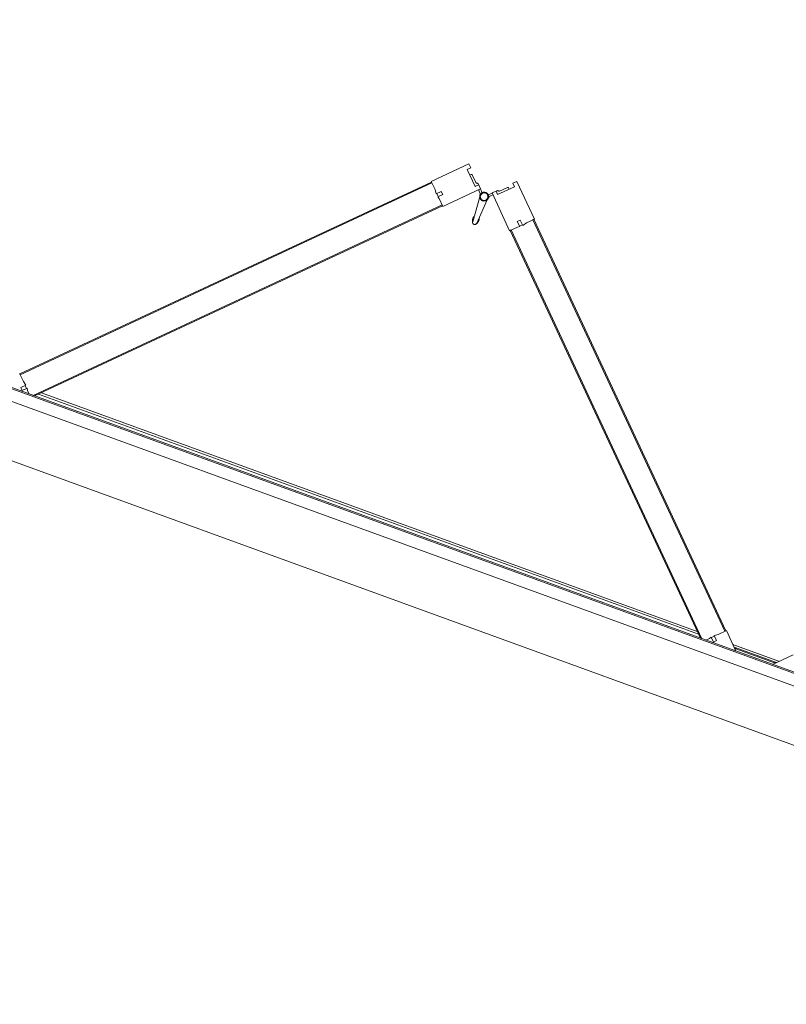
# Model space of a CAD drawing. Header units: inches. Extents: x 424 to 2043, y -237 to 445.
# Tile 21 of 256: x 545.91 to 547.31, y -83.75 to -81.95. Entities that reach past the tile are written whole.
import ezdxf

# ---------------------------------------------------------------- set-up
doc = ezdxf.new("R2010")
doc.units = ezdxf.units.IN
doc.header["$MEASUREMENT"] = 0
doc.layers.add('A-DOOR', color=31, linetype='Continuous', lineweight=9)

# ---------------------------------------------------------------- blocks, each defined once
blk = doc.blocks.new('5-panel_Bi-fold_external_door_10806 - Type 1-239875-زیرزمین')
at = {"layer": 'A-DOOR'}
for p, q in [((2.581, 0.1), (-2.331, 0.1)), ((2.581, -0.0016), (-2.331, -0.0016)), ((-2.331, -0.0237), (2.581, -0.0237)), ((-2.331, -0.0259), (2.581, -0.0259)), ((-0.8905, -0.0549), (-0.861, -0.0255)), ((-0.8707, -0.0351), (-0.7803, -0.0351)), ((-0.7843, -0.0311), (-0.8667, -0.0311)), ((-0.863, -0.0296), (-0.788, -0.0296)), ((-0.7899, -0.0255), (-0.7605, -0.0549)), ((-0.7498, -0.0314), (-0.7455, -0.0271)), ((-0.7424, -0.0387), (-0.7498, -0.0314)), ((-0.7455, -0.0271), (-0.7384, -0.0342)), ((-0.7434, -0.0377), (-0.7391, -0.0335)), ((-0.7384, -0.0342), (-0.7363, -0.0307)), ((-0.7363, -0.0307), (-0.7311, -0.0255)), ((-0.141, -0.608), (-0.7235, -0.0255)), ((-0.1396, -0.6066), (-0.7207, -0.0255)), ((0.5672, -0.0311), (-0.715, -0.0311)), ((-0.711, -0.0351), (0.5632, -0.0351)), ((0.5728, -0.0255), (-0.0083, -0.6066)), ((0.5757, -0.0255), (-0.0069, -0.608)), ((0.5833, -0.0255), (0.5885, -0.0307)), ((0.5885, -0.0307), (0.5906, -0.0342)), ((0.5906, -0.0342), (0.5977, -0.0271)), ((0.5913, -0.0335), (0.5956, -0.0377)), ((0.6019, -0.0314), (0.5946, -0.0387)), ((0.5977, -0.0271), (0.6019, -0.0314)), ((-0.7605, -0.0549), (-0.749, -0.0433)), ((-0.7598, -0.0542), (-0.7584, -0.0527)), ((-0.1721, -0.6391), (-0.7584, -0.0527)), ((-0.749, -0.0433), (-0.7424, -0.0387)), ((0.6106, -0.0527), (0.0243, -0.6391)), ((0.5946, -0.0387), (0.6012, -0.0433)), ((0.6012, -0.0433), (0.6127, -0.0549)), ((0.6106, -0.0527), (0.612, -0.0542)), ((-0.1735, -0.6405), (-0.7598, -0.0542)), ((0.612, -0.0542), (0.0257, -0.6405)), ((-0.1389, -0.6058), (-0.15, -0.617)), ((-0.1396, -0.6066), (-0.141, -0.608)), ((-0.0851, -0.6596), (-0.1389, -0.6058)), ((-0.0779, -0.598), (-0.0812, -0.645)), ((-0.0777, -0.597), (-0.0796, -0.6023)), ((-0.0796, -0.6023), (-0.0777, -0.597)), ((-0.0779, -0.598), (-0.0796, -0.6023)), ((-0.0778, -0.5974), (-0.0777, -0.597)), ((-0.0683, -0.6023), (-0.0701, -0.597)), ((-0.07, -0.5974), (-0.0701, -0.597)), ((-0.0701, -0.597), (-0.0683, -0.6023)), ((-0.0699, -0.598), (-0.0683, -0.6023)), ((-0.0666, -0.645), (-0.0699, -0.598)), ((-0.009, -0.6058), (-0.0627, -0.6596)), ((0.0022, -0.617), (-0.009, -0.6058)), ((-0.0069, -0.608), (-0.0083, -0.6066)), ((-0.158, -0.6231), (-0.1627, -0.6297)), ((-0.1507, -0.6304), (-0.158, -0.6231)), ((-0.1528, -0.6198), (-0.1571, -0.6241)), ((-0.15, -0.617), (-0.1536, -0.6191)), ((-0.1536, -0.6191), (-0.1464, -0.6262)), ((-0.1464, -0.6262), (-0.1507, -0.6304)), ((-0.0014, -0.6262), (0.0057, -0.6191)), ((0.0029, -0.6304), (-0.0014, -0.6262)), ((0.0057, -0.6191), (0.0022, -0.617)), ((0.0102, -0.6231), (0.0029, -0.6304)), ((0.0092, -0.6241), (0.005, -0.6198)), ((0.0148, -0.6297), (0.0102, -0.6231)), ((-0.1627, -0.6297), (-0.1742, -0.6412)), ((-0.1742, -0.6412), (-0.1205, -0.6949)), ((-0.1721, -0.6391), (-0.1735, -0.6405)), ((-0.0274, -0.6949), (0.0264, -0.6412)), ((0.0264, -0.6412), (0.0148, -0.6297)), ((0.0257, -0.6405), (0.0243, -0.6391)), ((-0.1198, -0.6843), (-0.0957, -0.6603)), ((-0.0957, -0.6603), (-0.0908, -0.6653)), ((-0.0924, -0.6665), (-0.0909, -0.6651)), ((-0.0908, -0.6653), (-0.0851, -0.6596)), ((-0.0837, -0.6525), (-0.0879, -0.6568)), ((-0.0853, -0.6594), (-0.0797, -0.6539)), ((-0.0804, -0.6531), (-0.0802, -0.6533)), ((-0.0804, -0.6531), (-0.0802, -0.6533)), ((-0.0804, -0.6531), (-0.0802, -0.6533)), ((-0.0804, -0.6531), (-0.0802, -0.6533)), ((-0.0804, -0.6531), (-0.0802, -0.6533)), ((-0.0804, -0.6531), (-0.0802, -0.6533)), ((-0.0804, -0.6531), (-0.0802, -0.6533)), ((-0.0804, -0.6531), (-0.0802, -0.6533)), ((-0.0804, -0.6531), (-0.0802, -0.6533)), ((-0.0681, -0.6539), (-0.0625, -0.6594)), ((-0.0599, -0.6568), (-0.0642, -0.6525)), ((-0.0627, -0.6596), (-0.0571, -0.6653)), ((-0.0571, -0.6653), (-0.0521, -0.6603)), ((-0.0569, -0.6651), (-0.0554, -0.6665)), ((-0.0521, -0.6603), (-0.0281, -0.6843)), ((-0.112, -0.6766), (-0.1103, -0.6784)), ((-0.112, -0.6766), (-0.1103, -0.6784)), ((-0.112, -0.6766), (-0.1103, -0.6784)), ((-0.1081, -0.6784), (-0.097, -0.6673)), ((-0.0508, -0.6673), (-0.0397, -0.6784)), ((-0.0376, -0.6784), (-0.0358, -0.6766)), ((-0.0376, -0.6784), (-0.0358, -0.6766)), ((-0.0376, -0.6784), (-0.0358, -0.6766)), ((-0.1205, -0.6949), (-0.1148, -0.6893)), ((-0.1148, -0.6893), (-0.1198, -0.6843)), ((-0.0281, -0.6843), (-0.033, -0.6893)), ((-0.033, -0.6893), (-0.0274, -0.6949))]:
    blk.add_line(p, q, dxfattribs=at)
at = {"layer": 'A-DOOR', "flags": 128}
for points in [[(-0.0739, -0.6403), (-0.0742, -0.6403), (-0.0746, -0.6404), (-0.0749, -0.6404), (-0.0752, -0.6404), (-0.0755, -0.6405), (-0.0758, -0.6406), (-0.0761, -0.6407), (-0.0764, -0.6407), (-0.0767, -0.6409), (-0.077, -0.641), (-0.0773, -0.6411), (-0.0776, -0.6412), (-0.0779, -0.6414), (-0.0782, -0.6416), (-0.0784, -0.6417), (-0.0787, -0.6419), (-0.0789, -0.6421), (-0.0792, -0.6423), (-0.0794, -0.6425), (-0.0797, -0.6428), (-0.0799, -0.643), (-0.0801, -0.6432), (-0.0803, -0.6435), (-0.0805, -0.6438), (-0.0806, -0.644), (-0.0808, -0.6443), (-0.081, -0.6446), (-0.0811, -0.6449), (-0.0812, -0.6451), (-0.0814, -0.6454), (-0.0815, -0.6457), (-0.0816, -0.646), (-0.0817, -0.6464), (-0.0817, -0.6467), (-0.0818, -0.647), (-0.0818, -0.6473), (-0.0819, -0.6476), (-0.0819, -0.6479), (-0.0819, -0.6483), (-0.0819, -0.6486), (-0.0819, -0.6489), (-0.0819, -0.6492), (-0.0818, -0.6495), (-0.0818, -0.6498), (-0.0817, -0.6502), (-0.0816, -0.6505), (-0.0815, -0.6508), (-0.0814, -0.6511), (-0.0813, -0.6514), (-0.0812, -0.6517), (-0.0811, -0.652), (-0.0809, -0.6522), (-0.0807, -0.6525), (-0.0806, -0.6528), (-0.0804, -0.6531), (-0.0802, -0.6533)], [(-0.0739, -0.6403), (-0.0742, -0.6403), (-0.0746, -0.6404), (-0.0749, -0.6404), (-0.0752, -0.6404), (-0.0755, -0.6405), (-0.0758, -0.6406), (-0.0761, -0.6407), (-0.0764, -0.6407), (-0.0767, -0.6409), (-0.077, -0.641), (-0.0773, -0.6411), (-0.0776, -0.6412), (-0.0779, -0.6414), (-0.0782, -0.6416), (-0.0784, -0.6417), (-0.0787, -0.6419), (-0.0789, -0.6421), (-0.0792, -0.6423), (-0.0794, -0.6425), (-0.0797, -0.6428), (-0.0799, -0.643), (-0.0801, -0.6432), (-0.0803, -0.6435), (-0.0805, -0.6438), (-0.0806, -0.644), (-0.0808, -0.6443), (-0.081, -0.6446), (-0.0811, -0.6449), (-0.0812, -0.6451), (-0.0814, -0.6454), (-0.0815, -0.6457), (-0.0816, -0.646), (-0.0817, -0.6464), (-0.0817, -0.6467), (-0.0818, -0.647), (-0.0818, -0.6473), (-0.0819, -0.6476), (-0.0819, -0.6479), (-0.0819, -0.6483), (-0.0819, -0.6486), (-0.0819, -0.6489), (-0.0819, -0.6492), (-0.0818, -0.6495), (-0.0818, -0.6498), (-0.0817, -0.6502), (-0.0816, -0.6505), (-0.0815, -0.6508), (-0.0814, -0.6511), (-0.0813, -0.6514), (-0.0812, -0.6517), (-0.0811, -0.652), (-0.0809, -0.6522), (-0.0807, -0.6525), (-0.0806, -0.6528), (-0.0804, -0.6531), (-0.0802, -0.6533), (-0.08, -0.6536), (-0.0798, -0.6538), (-0.0796, -0.654), (-0.0793, -0.6542), (-0.0791, -0.6545), (-0.0788, -0.6547), (-0.0786, -0.6548), (-0.0783, -0.655), (-0.078, -0.6552), (-0.0778, -0.6554), (-0.0775, -0.6555), (-0.0772, -0.6556), (-0.0769, -0.6558), (-0.0766, -0.6559), (-0.0763, -0.656), (-0.076, -0.6561), (-0.0757, -0.6561), (-0.0754, -0.6562), (-0.075, -0.6563), (-0.0747, -0.6563), (-0.0744, -0.6563), (-0.0741, -0.6563), (-0.0739, -0.6563)], [(-0.0739, -0.6403), (-0.0742, -0.6403), (-0.0746, -0.6404), (-0.0749, -0.6404), (-0.0752, -0.6404), (-0.0755, -0.6405), (-0.0758, -0.6406), (-0.0761, -0.6407), (-0.0764, -0.6407), (-0.0767, -0.6409), (-0.077, -0.641), (-0.0773, -0.6411), (-0.0776, -0.6412), (-0.0779, -0.6414), (-0.0782, -0.6416), (-0.0784, -0.6417), (-0.0787, -0.6419), (-0.0789, -0.6421), (-0.0792, -0.6423), (-0.0794, -0.6425), (-0.0797, -0.6428), (-0.0799, -0.643), (-0.0801, -0.6432), (-0.0803, -0.6435), (-0.0805, -0.6438), (-0.0806, -0.644), (-0.0808, -0.6443), (-0.081, -0.6446), (-0.0811, -0.6449), (-0.0812, -0.6451), (-0.0814, -0.6454), (-0.0815, -0.6457), (-0.0816, -0.646), (-0.0817, -0.6464), (-0.0817, -0.6467), (-0.0818, -0.647), (-0.0818, -0.6473), (-0.0819, -0.6476), (-0.0819, -0.6479), (-0.0819, -0.6483), (-0.0819, -0.6486), (-0.0819, -0.6489), (-0.0819, -0.6492), (-0.0818, -0.6495), (-0.0818, -0.6498), (-0.0817, -0.6502), (-0.0816, -0.6505), (-0.0815, -0.6508), (-0.0814, -0.6511), (-0.0813, -0.6514), (-0.0812, -0.6517), (-0.0811, -0.652), (-0.0809, -0.6522), (-0.0807, -0.6525), (-0.0806, -0.6528), (-0.0804, -0.6531), (-0.0802, -0.6533)], [(-0.0739, -0.6403), (-0.0742, -0.6403), (-0.0746, -0.6404), (-0.0749, -0.6404), (-0.0752, -0.6404), (-0.0755, -0.6405), (-0.0758, -0.6406), (-0.0761, -0.6407), (-0.0764, -0.6407), (-0.0767, -0.6409), (-0.077, -0.641), (-0.0773, -0.6411), (-0.0776, -0.6412), (-0.0779, -0.6414), (-0.0782, -0.6416), (-0.0784, -0.6417), (-0.0787, -0.6419), (-0.0789, -0.6421), (-0.0792, -0.6423), (-0.0794, -0.6425), (-0.0797, -0.6428), (-0.0799, -0.643), (-0.0801, -0.6432), (-0.0803, -0.6435), (-0.0805, -0.6438), (-0.0806, -0.644), (-0.0808, -0.6443), (-0.081, -0.6446), (-0.0811, -0.6449), (-0.0812, -0.6451), (-0.0814, -0.6454), (-0.0815, -0.6457), (-0.0816, -0.646), (-0.0817, -0.6464), (-0.0817, -0.6467), (-0.0818, -0.647), (-0.0818, -0.6473), (-0.0819, -0.6476), (-0.0819, -0.6479), (-0.0819, -0.6483), (-0.0819, -0.6486), (-0.0819, -0.6489), (-0.0819, -0.6492), (-0.0818, -0.6495), (-0.0818, -0.6498), (-0.0817, -0.6502), (-0.0816, -0.6505), (-0.0815, -0.6508), (-0.0814, -0.6511), (-0.0813, -0.6514), (-0.0812, -0.6517), (-0.0811, -0.652), (-0.0809, -0.6522), (-0.0807, -0.6525), (-0.0806, -0.6528), (-0.0804, -0.6531), (-0.0802, -0.6533)], [(-0.0739, -0.6403), (-0.0742, -0.6403), (-0.0746, -0.6404), (-0.0749, -0.6404), (-0.0752, -0.6404), (-0.0755, -0.6405), (-0.0758, -0.6406), (-0.0761, -0.6407), (-0.0764, -0.6407), (-0.0767, -0.6409), (-0.077, -0.641), (-0.0773, -0.6411), (-0.0776, -0.6412), (-0.0779, -0.6414), (-0.0782, -0.6416), (-0.0784, -0.6417), (-0.0787, -0.6419), (-0.0789, -0.6421), (-0.0792, -0.6423), (-0.0794, -0.6425), (-0.0797, -0.6428), (-0.0799, -0.643), (-0.0801, -0.6432), (-0.0803, -0.6435), (-0.0805, -0.6438), (-0.0806, -0.644), (-0.0808, -0.6443), (-0.081, -0.6446), (-0.0811, -0.6449), (-0.0812, -0.6451), (-0.0814, -0.6454), (-0.0815, -0.6457), (-0.0816, -0.646), (-0.0817, -0.6464), (-0.0817, -0.6467), (-0.0818, -0.647), (-0.0818, -0.6473), (-0.0819, -0.6476), (-0.0819, -0.6479), (-0.0819, -0.6483), (-0.0819, -0.6486), (-0.0819, -0.6489), (-0.0819, -0.6492), (-0.0818, -0.6495), (-0.0818, -0.6498), (-0.0817, -0.6502), (-0.0816, -0.6505), (-0.0815, -0.6508), (-0.0814, -0.6511), (-0.0813, -0.6514), (-0.0812, -0.6517), (-0.0811, -0.652), (-0.0809, -0.6522), (-0.0807, -0.6525), (-0.0806, -0.6528), (-0.0804, -0.6531), (-0.0802, -0.6533)], [(-0.0814, -0.6454), (-0.0815, -0.6457), (-0.0816, -0.646), (-0.0817, -0.6464), (-0.0817, -0.6467), (-0.0818, -0.647), (-0.0818, -0.6473), (-0.0819, -0.6476), (-0.0819, -0.6479), (-0.0819, -0.6483), (-0.0819, -0.6486), (-0.0819, -0.6489), (-0.0819, -0.6492), (-0.0818, -0.6495), (-0.0818, -0.6498), (-0.0817, -0.6502), (-0.0816, -0.6505), (-0.0815, -0.6508), (-0.0814, -0.6511), (-0.0813, -0.6514), (-0.0812, -0.6517), (-0.0811, -0.652)], [(-0.0814, -0.6454), (-0.0815, -0.6457), (-0.0816, -0.646), (-0.0817, -0.6464), (-0.0817, -0.6467), (-0.0818, -0.647), (-0.0818, -0.6473), (-0.0819, -0.6476), (-0.0819, -0.6479), (-0.0819, -0.6483), (-0.0819, -0.6486), (-0.0819, -0.6489), (-0.0819, -0.6492), (-0.0818, -0.6495), (-0.0818, -0.6498), (-0.0817, -0.6502), (-0.0816, -0.6505), (-0.0815, -0.6508), (-0.0814, -0.6511), (-0.0813, -0.6514), (-0.0812, -0.6517), (-0.0811, -0.652)], [(-0.0814, -0.6454), (-0.0815, -0.6457), (-0.0816, -0.646), (-0.0817, -0.6464), (-0.0817, -0.6467), (-0.0818, -0.647), (-0.0818, -0.6473), (-0.0819, -0.6476), (-0.0819, -0.6479), (-0.0819, -0.6483), (-0.0819, -0.6486), (-0.0819, -0.6489), (-0.0819, -0.6492), (-0.0818, -0.6495), (-0.0818, -0.6498), (-0.0817, -0.6502), (-0.0816, -0.6505), (-0.0815, -0.6508), (-0.0814, -0.6511), (-0.0813, -0.6514), (-0.0812, -0.6517), (-0.0811, -0.652)], [(-0.0814, -0.6454), (-0.0815, -0.6457), (-0.0816, -0.646), (-0.0817, -0.6464), (-0.0817, -0.6467), (-0.0818, -0.647), (-0.0818, -0.6473), (-0.0819, -0.6476), (-0.0819, -0.6479), (-0.0819, -0.6483), (-0.0819, -0.6486), (-0.0819, -0.6489), (-0.0819, -0.6492), (-0.0818, -0.6495), (-0.0818, -0.6498), (-0.0817, -0.6502), (-0.0816, -0.6505), (-0.0815, -0.6508), (-0.0814, -0.6511), (-0.0813, -0.6514), (-0.0812, -0.6517), (-0.0811, -0.652)], [(-0.0814, -0.6454), (-0.0815, -0.6457), (-0.0816, -0.646), (-0.0817, -0.6464), (-0.0817, -0.6467), (-0.0818, -0.647), (-0.0818, -0.6473), (-0.0819, -0.6476), (-0.0819, -0.6479), (-0.0819, -0.6483), (-0.0819, -0.6486), (-0.0819, -0.6489), (-0.0819, -0.6492), (-0.0818, -0.6495), (-0.0818, -0.6498), (-0.0817, -0.6502), (-0.0816, -0.6505), (-0.0815, -0.6508), (-0.0814, -0.6511), (-0.0813, -0.6514), (-0.0812, -0.6517), (-0.0811, -0.652), (-0.0809, -0.6522), (-0.0807, -0.6525)], [(-0.0814, -0.6454), (-0.0815, -0.6457), (-0.0816, -0.646), (-0.0817, -0.6464), (-0.0817, -0.6467), (-0.0818, -0.647), (-0.0818, -0.6473), (-0.0819, -0.6476), (-0.0819, -0.6479), (-0.0819, -0.6483), (-0.0819, -0.6486), (-0.0819, -0.6489), (-0.0819, -0.6492), (-0.0818, -0.6495), (-0.0818, -0.6498), (-0.0817, -0.6502), (-0.0816, -0.6505), (-0.0815, -0.6508), (-0.0814, -0.6511), (-0.0813, -0.6514), (-0.0812, -0.6517), (-0.0811, -0.652)], [(-0.0814, -0.6454), (-0.0815, -0.6457), (-0.0816, -0.646), (-0.0817, -0.6464), (-0.0817, -0.6467), (-0.0818, -0.647), (-0.0818, -0.6473), (-0.0819, -0.6476), (-0.0819, -0.6479), (-0.0819, -0.6483), (-0.0819, -0.6486), (-0.0819, -0.6489), (-0.0819, -0.6492), (-0.0818, -0.6495), (-0.0818, -0.6498), (-0.0817, -0.6502), (-0.0816, -0.6505), (-0.0815, -0.6508), (-0.0814, -0.6511), (-0.0813, -0.6514), (-0.0812, -0.6517), (-0.0811, -0.652)], [(-0.0814, -0.6454), (-0.0815, -0.6457), (-0.0816, -0.646), (-0.0817, -0.6464), (-0.0817, -0.6467), (-0.0818, -0.647), (-0.0818, -0.6473), (-0.0819, -0.6476), (-0.0819, -0.6479), (-0.0819, -0.6483), (-0.0819, -0.6486), (-0.0819, -0.6489), (-0.0819, -0.6492), (-0.0818, -0.6495), (-0.0818, -0.6498), (-0.0817, -0.6502), (-0.0816, -0.6505), (-0.0815, -0.6508), (-0.0814, -0.6511), (-0.0813, -0.6514), (-0.0812, -0.6517), (-0.0811, -0.652)], [(-0.0814, -0.6454), (-0.0815, -0.6457), (-0.0816, -0.646), (-0.0817, -0.6464), (-0.0817, -0.6467), (-0.0818, -0.647), (-0.0818, -0.6473), (-0.0819, -0.6476), (-0.0819, -0.6479), (-0.0819, -0.6483), (-0.0819, -0.6486), (-0.0819, -0.6489), (-0.0819, -0.6492), (-0.0818, -0.6495), (-0.0818, -0.6498), (-0.0817, -0.6502), (-0.0816, -0.6505), (-0.0815, -0.6508), (-0.0814, -0.6511), (-0.0813, -0.6514), (-0.0812, -0.6517), (-0.0811, -0.652)], [(-0.0709, -0.6409), (-0.0712, -0.6408), (-0.0715, -0.6407), (-0.0718, -0.6406), (-0.0722, -0.6405), (-0.0725, -0.6405), (-0.0728, -0.6404), (-0.0731, -0.6404), (-0.0734, -0.6404), (-0.0737, -0.6403), (-0.0739, -0.6403)], [(-0.0739, -0.6563), (-0.0736, -0.6563), (-0.0733, -0.6563), (-0.073, -0.6563), (-0.0726, -0.6562), (-0.0723, -0.6562), (-0.072, -0.6561), (-0.0717, -0.656), (-0.0714, -0.6559), (-0.0711, -0.6558), (-0.0708, -0.6557), (-0.0705, -0.6556), (-0.0702, -0.6554), (-0.0699, -0.6553), (-0.0697, -0.6551), (-0.0694, -0.6549), (-0.0691, -0.6548), (-0.0689, -0.6546), (-0.0686, -0.6544), (-0.0684, -0.6541), (-0.0682, -0.6539), (-0.068, -0.6537), (-0.0677, -0.6534), (-0.0676, -0.6532), (-0.0674, -0.6529), (-0.0672, -0.6527), (-0.067, -0.6524), (-0.0669, -0.6521), (-0.0667, -0.6518), (-0.0666, -0.6515), (-0.0665, -0.6512), (-0.0663, -0.6509), (-0.0663, -0.6506), (-0.0662, -0.6503), (-0.0661, -0.65), (-0.066, -0.6497), (-0.066, -0.6494), (-0.0659, -0.6491), (-0.0659, -0.6487), (-0.0659, -0.6484), (-0.0659, -0.6481), (-0.0659, -0.6478), (-0.066, -0.6475), (-0.066, -0.6472), (-0.0661, -0.6468), (-0.0661, -0.6465), (-0.0662, -0.6462), (-0.0663, -0.6459), (-0.0664, -0.6456), (-0.0665, -0.6453), (-0.0666, -0.645), (-0.0668, -0.6447), (-0.0669, -0.6444), (-0.0671, -0.6442), (-0.0673, -0.6439), (-0.0674, -0.6436), (-0.0676, -0.6434), (-0.0678, -0.6431), (-0.0681, -0.6429), (-0.0683, -0.6427), (-0.0685, -0.6424), (-0.0688, -0.6422), (-0.069, -0.642), (-0.0693, -0.6418), (-0.0695, -0.6417), (-0.0698, -0.6415), (-0.0701, -0.6413), (-0.0704, -0.6412), (-0.0706, -0.641), (-0.0709, -0.6409), (-0.0712, -0.6408), (-0.0715, -0.6407), (-0.0718, -0.6406), (-0.0722, -0.6405), (-0.0725, -0.6405), (-0.0728, -0.6404), (-0.0731, -0.6404), (-0.0734, -0.6404), (-0.0737, -0.6403), (-0.0739, -0.6403)], [(-0.0709, -0.6409), (-0.0712, -0.6408), (-0.0715, -0.6407), (-0.0718, -0.6406), (-0.0722, -0.6405), (-0.0725, -0.6405), (-0.0728, -0.6404), (-0.0731, -0.6404), (-0.0734, -0.6404), (-0.0737, -0.6403), (-0.0739, -0.6403)], [(-0.0709, -0.6409), (-0.0712, -0.6408), (-0.0715, -0.6407), (-0.0718, -0.6406), (-0.0722, -0.6405), (-0.0725, -0.6405), (-0.0728, -0.6404), (-0.0731, -0.6404), (-0.0734, -0.6404), (-0.0737, -0.6403), (-0.0739, -0.6403)], [(-0.0709, -0.6409), (-0.0712, -0.6408), (-0.0715, -0.6407), (-0.0718, -0.6406), (-0.0722, -0.6405), (-0.0725, -0.6405), (-0.0728, -0.6404), (-0.0731, -0.6404), (-0.0734, -0.6404), (-0.0737, -0.6403), (-0.0739, -0.6403)], [(-0.0739, -0.6563), (-0.0736, -0.6563), (-0.0733, -0.6563), (-0.073, -0.6563), (-0.0726, -0.6562), (-0.0723, -0.6562), (-0.072, -0.6561), (-0.0717, -0.656), (-0.0714, -0.6559), (-0.0711, -0.6558), (-0.0708, -0.6557), (-0.0705, -0.6556), (-0.0702, -0.6554), (-0.0699, -0.6553), (-0.0697, -0.6551), (-0.0694, -0.6549), (-0.0691, -0.6548), (-0.0689, -0.6546), (-0.0686, -0.6544), (-0.0684, -0.6541), (-0.0682, -0.6539), (-0.068, -0.6537), (-0.0677, -0.6534), (-0.0676, -0.6532), (-0.0674, -0.6529), (-0.0672, -0.6527), (-0.067, -0.6524), (-0.0669, -0.6521), (-0.0667, -0.6518), (-0.0666, -0.6515), (-0.0665, -0.6512), (-0.0663, -0.6509), (-0.0663, -0.6506), (-0.0662, -0.6503), (-0.0661, -0.65), (-0.066, -0.6497), (-0.066, -0.6494), (-0.0659, -0.6491), (-0.0659, -0.6487), (-0.0659, -0.6484), (-0.0659, -0.6481), (-0.0659, -0.6478), (-0.066, -0.6475), (-0.066, -0.6472), (-0.0661, -0.6468), (-0.0661, -0.6465), (-0.0662, -0.6462), (-0.0663, -0.6459), (-0.0664, -0.6456), (-0.0665, -0.6453), (-0.0666, -0.645), (-0.0668, -0.6447), (-0.0669, -0.6444), (-0.0671, -0.6442), (-0.0673, -0.6439), (-0.0674, -0.6436), (-0.0676, -0.6434), (-0.0678, -0.6431), (-0.0681, -0.6429), (-0.0683, -0.6427), (-0.0685, -0.6424), (-0.0688, -0.6422), (-0.069, -0.642), (-0.0693, -0.6418), (-0.0695, -0.6417), (-0.0698, -0.6415), (-0.0701, -0.6413), (-0.0704, -0.6412), (-0.0706, -0.641)], [(-0.0739, -0.6563), (-0.0736, -0.6563), (-0.0733, -0.6563), (-0.073, -0.6563), (-0.0726, -0.6562), (-0.0723, -0.6562), (-0.072, -0.6561), (-0.0717, -0.656), (-0.0714, -0.6559), (-0.0711, -0.6558), (-0.0708, -0.6557), (-0.0705, -0.6556), (-0.0702, -0.6554), (-0.0699, -0.6553), (-0.0697, -0.6551), (-0.0694, -0.6549), (-0.0691, -0.6548), (-0.0689, -0.6546), (-0.0686, -0.6544), (-0.0684, -0.6541), (-0.0682, -0.6539), (-0.068, -0.6537), (-0.0677, -0.6534), (-0.0676, -0.6532), (-0.0674, -0.6529), (-0.0672, -0.6527), (-0.067, -0.6524), (-0.0669, -0.6521), (-0.0667, -0.6518), (-0.0666, -0.6515), (-0.0665, -0.6512), (-0.0663, -0.6509), (-0.0663, -0.6506), (-0.0662, -0.6503), (-0.0661, -0.65), (-0.066, -0.6497), (-0.066, -0.6494), (-0.0659, -0.6491), (-0.0659, -0.6487), (-0.0659, -0.6484), (-0.0659, -0.6481), (-0.0659, -0.6478), (-0.066, -0.6475), (-0.066, -0.6472), (-0.0661, -0.6468), (-0.0661, -0.6465), (-0.0662, -0.6462), (-0.0663, -0.6459), (-0.0664, -0.6456), (-0.0665, -0.6453), (-0.0666, -0.645), (-0.0668, -0.6447), (-0.0669, -0.6444), (-0.0671, -0.6442), (-0.0673, -0.6439), (-0.0674, -0.6436), (-0.0676, -0.6434), (-0.0678, -0.6431), (-0.0681, -0.6429), (-0.0683, -0.6427), (-0.0685, -0.6424), (-0.0688, -0.6422), (-0.069, -0.642), (-0.0693, -0.6418), (-0.0695, -0.6417), (-0.0698, -0.6415), (-0.0701, -0.6413), (-0.0704, -0.6412), (-0.0706, -0.641)], [(-0.0739, -0.6563), (-0.0736, -0.6563), (-0.0733, -0.6563), (-0.073, -0.6563), (-0.0726, -0.6562), (-0.0723, -0.6562), (-0.072, -0.6561), (-0.0717, -0.656), (-0.0714, -0.6559), (-0.0711, -0.6558), (-0.0708, -0.6557), (-0.0705, -0.6556), (-0.0702, -0.6554), (-0.0699, -0.6553), (-0.0697, -0.6551), (-0.0694, -0.6549), (-0.0691, -0.6548), (-0.0689, -0.6546), (-0.0686, -0.6544), (-0.0684, -0.6541), (-0.0682, -0.6539), (-0.068, -0.6537), (-0.0677, -0.6534), (-0.0676, -0.6532), (-0.0674, -0.6529), (-0.0672, -0.6527), (-0.067, -0.6524), (-0.0669, -0.6521), (-0.0667, -0.6518), (-0.0666, -0.6515), (-0.0665, -0.6512), (-0.0663, -0.6509), (-0.0663, -0.6506), (-0.0662, -0.6503), (-0.0661, -0.65), (-0.066, -0.6497), (-0.066, -0.6494), (-0.0659, -0.6491), (-0.0659, -0.6487), (-0.0659, -0.6484), (-0.0659, -0.6481), (-0.0659, -0.6478), (-0.066, -0.6475), (-0.066, -0.6472), (-0.0661, -0.6468), (-0.0661, -0.6465), (-0.0662, -0.6462), (-0.0663, -0.6459), (-0.0664, -0.6456), (-0.0665, -0.6453), (-0.0666, -0.645), (-0.0668, -0.6447), (-0.0669, -0.6444), (-0.0671, -0.6442), (-0.0673, -0.6439), (-0.0674, -0.6436), (-0.0676, -0.6434), (-0.0678, -0.6431), (-0.0681, -0.6429), (-0.0683, -0.6427), (-0.0685, -0.6424), (-0.0688, -0.6422), (-0.069, -0.642), (-0.0693, -0.6418), (-0.0695, -0.6417), (-0.0698, -0.6415), (-0.0701, -0.6413), (-0.0704, -0.6412), (-0.0706, -0.641)], [(-0.0739, -0.6563), (-0.0736, -0.6563), (-0.0733, -0.6563), (-0.073, -0.6563), (-0.0726, -0.6562), (-0.0723, -0.6562), (-0.072, -0.6561), (-0.0717, -0.656), (-0.0714, -0.6559), (-0.0711, -0.6558), (-0.0708, -0.6557), (-0.0705, -0.6556), (-0.0702, -0.6554), (-0.0699, -0.6553), (-0.0697, -0.6551), (-0.0694, -0.6549), (-0.0691, -0.6548), (-0.0689, -0.6546), (-0.0686, -0.6544), (-0.0684, -0.6541), (-0.0682, -0.6539), (-0.068, -0.6537), (-0.0677, -0.6534), (-0.0676, -0.6532), (-0.0674, -0.6529), (-0.0672, -0.6527), (-0.067, -0.6524), (-0.0669, -0.6521), (-0.0667, -0.6518), (-0.0666, -0.6515), (-0.0665, -0.6512), (-0.0663, -0.6509), (-0.0663, -0.6506), (-0.0662, -0.6503), (-0.0661, -0.65), (-0.066, -0.6497), (-0.066, -0.6494), (-0.0659, -0.6491), (-0.0659, -0.6487), (-0.0659, -0.6484), (-0.0659, -0.6481), (-0.0659, -0.6478), (-0.066, -0.6475), (-0.066, -0.6472), (-0.0661, -0.6468), (-0.0661, -0.6465), (-0.0662, -0.6462), (-0.0663, -0.6459), (-0.0664, -0.6456), (-0.0665, -0.6453), (-0.0666, -0.645), (-0.0668, -0.6447), (-0.0669, -0.6444), (-0.0671, -0.6442), (-0.0673, -0.6439), (-0.0674, -0.6436), (-0.0676, -0.6434), (-0.0678, -0.6431), (-0.0681, -0.6429), (-0.0683, -0.6427), (-0.0685, -0.6424), (-0.0688, -0.6422), (-0.069, -0.642), (-0.0693, -0.6418), (-0.0695, -0.6417), (-0.0698, -0.6415), (-0.0701, -0.6413), (-0.0704, -0.6412), (-0.0706, -0.641)], [(-0.067, -0.6524), (-0.0669, -0.6521), (-0.0667, -0.6518), (-0.0666, -0.6515), (-0.0665, -0.6512), (-0.0663, -0.6509), (-0.0663, -0.6506), (-0.0662, -0.6503), (-0.0661, -0.65), (-0.066, -0.6497), (-0.066, -0.6494), (-0.0659, -0.6491), (-0.0659, -0.6487), (-0.0659, -0.6484), (-0.0659, -0.6481), (-0.0659, -0.6478), (-0.066, -0.6475), (-0.066, -0.6472), (-0.0661, -0.6468), (-0.0661, -0.6465), (-0.0662, -0.6462), (-0.0663, -0.6459), (-0.0664, -0.6456), (-0.0665, -0.6453)], [(-0.0669, -0.6521), (-0.0667, -0.6518), (-0.0666, -0.6515), (-0.0665, -0.6512), (-0.0663, -0.6509), (-0.0663, -0.6506), (-0.0662, -0.6503), (-0.0661, -0.65), (-0.066, -0.6497), (-0.066, -0.6494), (-0.0659, -0.6491), (-0.0659, -0.6487), (-0.0659, -0.6484), (-0.0659, -0.6481), (-0.0659, -0.6478), (-0.066, -0.6475), (-0.066, -0.6472), (-0.0661, -0.6468), (-0.0661, -0.6465), (-0.0662, -0.6462), (-0.0663, -0.6459), (-0.0664, -0.6456), (-0.0665, -0.6453)], [(-0.0669, -0.6521), (-0.0667, -0.6518), (-0.0666, -0.6515), (-0.0665, -0.6512), (-0.0663, -0.6509), (-0.0663, -0.6506), (-0.0662, -0.6503), (-0.0661, -0.65), (-0.066, -0.6497), (-0.066, -0.6494), (-0.0659, -0.6491), (-0.0659, -0.6487), (-0.0659, -0.6484), (-0.0659, -0.6481), (-0.0659, -0.6478), (-0.066, -0.6475), (-0.066, -0.6472), (-0.0661, -0.6468), (-0.0661, -0.6465), (-0.0662, -0.6462), (-0.0663, -0.6459), (-0.0664, -0.6456), (-0.0665, -0.6453)], [(-0.0669, -0.6521), (-0.0667, -0.6518), (-0.0666, -0.6515), (-0.0665, -0.6512), (-0.0663, -0.6509), (-0.0663, -0.6506), (-0.0662, -0.6503), (-0.0661, -0.65), (-0.066, -0.6497), (-0.066, -0.6494), (-0.0659, -0.6491), (-0.0659, -0.6487), (-0.0659, -0.6484), (-0.0659, -0.6481), (-0.0659, -0.6478), (-0.066, -0.6475), (-0.066, -0.6472), (-0.0661, -0.6468), (-0.0661, -0.6465), (-0.0662, -0.6462), (-0.0663, -0.6459), (-0.0664, -0.6456), (-0.0665, -0.6453)], [(-0.0669, -0.6521), (-0.0667, -0.6518), (-0.0666, -0.6515), (-0.0665, -0.6512), (-0.0663, -0.6509), (-0.0663, -0.6506), (-0.0662, -0.6503), (-0.0661, -0.65), (-0.066, -0.6497), (-0.066, -0.6494), (-0.0659, -0.6491), (-0.0659, -0.6487), (-0.0659, -0.6484), (-0.0659, -0.6481), (-0.0659, -0.6478), (-0.066, -0.6475), (-0.066, -0.6472), (-0.0661, -0.6468), (-0.0661, -0.6465), (-0.0662, -0.6462), (-0.0663, -0.6459), (-0.0664, -0.6456), (-0.0665, -0.6453)], [(-0.0669, -0.6521), (-0.0667, -0.6518), (-0.0666, -0.6515), (-0.0665, -0.6512), (-0.0663, -0.6509), (-0.0663, -0.6506), (-0.0662, -0.6503), (-0.0661, -0.65), (-0.066, -0.6497), (-0.066, -0.6494), (-0.0659, -0.6491), (-0.0659, -0.6487), (-0.0659, -0.6484), (-0.0659, -0.6481), (-0.0659, -0.6478), (-0.066, -0.6475), (-0.066, -0.6472), (-0.0661, -0.6468), (-0.0661, -0.6465), (-0.0662, -0.6462), (-0.0663, -0.6459), (-0.0664, -0.6456), (-0.0665, -0.6453)], [(-0.0669, -0.6521), (-0.0667, -0.6518), (-0.0666, -0.6515), (-0.0665, -0.6512), (-0.0663, -0.6509), (-0.0663, -0.6506), (-0.0662, -0.6503), (-0.0661, -0.65), (-0.066, -0.6497), (-0.066, -0.6494), (-0.0659, -0.6491), (-0.0659, -0.6487), (-0.0659, -0.6484), (-0.0659, -0.6481), (-0.0659, -0.6478), (-0.066, -0.6475), (-0.066, -0.6472), (-0.0661, -0.6468), (-0.0661, -0.6465), (-0.0662, -0.6462), (-0.0663, -0.6459), (-0.0664, -0.6456), (-0.0665, -0.6453)], [(-0.0669, -0.6521), (-0.0667, -0.6518), (-0.0666, -0.6515), (-0.0665, -0.6512), (-0.0663, -0.6509), (-0.0663, -0.6506), (-0.0662, -0.6503), (-0.0661, -0.65), (-0.066, -0.6497), (-0.066, -0.6494), (-0.0659, -0.6491), (-0.0659, -0.6487), (-0.0659, -0.6484), (-0.0659, -0.6481), (-0.0659, -0.6478), (-0.066, -0.6475), (-0.066, -0.6472), (-0.0661, -0.6468), (-0.0661, -0.6465), (-0.0662, -0.6462), (-0.0663, -0.6459), (-0.0664, -0.6456), (-0.0665, -0.6453)], [(-0.0669, -0.6521), (-0.0667, -0.6518), (-0.0666, -0.6515), (-0.0665, -0.6512), (-0.0663, -0.6509), (-0.0663, -0.6506), (-0.0662, -0.6503), (-0.0661, -0.65), (-0.066, -0.6497), (-0.066, -0.6494), (-0.0659, -0.6491), (-0.0659, -0.6487), (-0.0659, -0.6484), (-0.0659, -0.6481), (-0.0659, -0.6478), (-0.066, -0.6475), (-0.066, -0.6472), (-0.0661, -0.6468), (-0.0661, -0.6465), (-0.0662, -0.6462), (-0.0663, -0.6459), (-0.0664, -0.6456), (-0.0665, -0.6453)], [(-0.0798, -0.6538), (-0.0796, -0.654), (-0.0793, -0.6542), (-0.0791, -0.6545), (-0.0788, -0.6547), (-0.0786, -0.6548), (-0.0783, -0.655), (-0.078, -0.6552), (-0.0778, -0.6554), (-0.0775, -0.6555), (-0.0772, -0.6556)], [(-0.0798, -0.6538), (-0.0796, -0.654), (-0.0793, -0.6542), (-0.0791, -0.6545), (-0.0788, -0.6547), (-0.0786, -0.6548), (-0.0783, -0.655), (-0.078, -0.6552), (-0.0778, -0.6554), (-0.0775, -0.6555), (-0.0772, -0.6556)], [(-0.0798, -0.6538), (-0.0796, -0.654), (-0.0793, -0.6542), (-0.0791, -0.6545), (-0.0788, -0.6547), (-0.0786, -0.6548), (-0.0783, -0.655), (-0.078, -0.6552), (-0.0778, -0.6554), (-0.0775, -0.6555), (-0.0772, -0.6556)], [(-0.0798, -0.6538), (-0.0796, -0.654), (-0.0793, -0.6542), (-0.0791, -0.6545), (-0.0788, -0.6547), (-0.0786, -0.6548), (-0.0783, -0.655), (-0.078, -0.6552), (-0.0778, -0.6554), (-0.0775, -0.6555), (-0.0772, -0.6556)], [(-0.0798, -0.6538), (-0.0796, -0.654), (-0.0793, -0.6542), (-0.0791, -0.6545), (-0.0788, -0.6547), (-0.0786, -0.6548), (-0.0783, -0.655), (-0.078, -0.6552), (-0.0778, -0.6554), (-0.0775, -0.6555), (-0.0772, -0.6556)], [(-0.0798, -0.6538), (-0.0796, -0.654), (-0.0793, -0.6542), (-0.0791, -0.6545), (-0.0788, -0.6547), (-0.0786, -0.6548), (-0.0783, -0.655), (-0.078, -0.6552), (-0.0778, -0.6554), (-0.0775, -0.6555), (-0.0772, -0.6556)], [(-0.0798, -0.6538), (-0.0796, -0.654), (-0.0793, -0.6542), (-0.0791, -0.6545), (-0.0788, -0.6547), (-0.0786, -0.6548), (-0.0783, -0.655), (-0.078, -0.6552), (-0.0778, -0.6554), (-0.0775, -0.6555), (-0.0772, -0.6556)], [(-0.0798, -0.6538), (-0.0796, -0.654), (-0.0793, -0.6542), (-0.0791, -0.6545), (-0.0788, -0.6547), (-0.0786, -0.6548), (-0.0783, -0.655), (-0.078, -0.6552), (-0.0778, -0.6554), (-0.0775, -0.6555), (-0.0772, -0.6556)], [(-0.0798, -0.6538), (-0.0796, -0.654), (-0.0793, -0.6542), (-0.0791, -0.6545), (-0.0788, -0.6547), (-0.0786, -0.6548), (-0.0783, -0.655), (-0.078, -0.6552), (-0.0778, -0.6554), (-0.0775, -0.6555), (-0.0772, -0.6556)], [(-0.0798, -0.6538), (-0.0796, -0.654), (-0.0793, -0.6542), (-0.0791, -0.6545), (-0.0788, -0.6547), (-0.0786, -0.6548), (-0.0783, -0.655), (-0.078, -0.6552), (-0.0778, -0.6554), (-0.0775, -0.6555), (-0.0772, -0.6556)], [(-0.0798, -0.6538), (-0.0796, -0.654), (-0.0793, -0.6542), (-0.0791, -0.6545), (-0.0788, -0.6547), (-0.0786, -0.6548), (-0.0783, -0.655), (-0.078, -0.6552), (-0.0778, -0.6554), (-0.0775, -0.6555), (-0.0772, -0.6556)], [(-0.0798, -0.6538), (-0.0796, -0.654), (-0.0793, -0.6542), (-0.0791, -0.6545), (-0.0788, -0.6547), (-0.0786, -0.6548), (-0.0783, -0.655), (-0.078, -0.6552), (-0.0778, -0.6554), (-0.0775, -0.6555), (-0.0772, -0.6556)], [(-0.0798, -0.6538), (-0.0796, -0.654), (-0.0793, -0.6542), (-0.0791, -0.6545), (-0.0788, -0.6547), (-0.0786, -0.6548), (-0.0783, -0.655), (-0.078, -0.6552), (-0.0778, -0.6554), (-0.0775, -0.6555), (-0.0772, -0.6556)], [(-0.0769, -0.6558), (-0.0766, -0.6559), (-0.0763, -0.656), (-0.076, -0.6561), (-0.0757, -0.6561), (-0.0754, -0.6562), (-0.075, -0.6563), (-0.0747, -0.6563), (-0.0744, -0.6563)], [(-0.0769, -0.6558), (-0.0766, -0.6559), (-0.0763, -0.656), (-0.076, -0.6561), (-0.0757, -0.6561), (-0.0754, -0.6562), (-0.075, -0.6563), (-0.0747, -0.6563), (-0.0744, -0.6563)], [(-0.0769, -0.6558), (-0.0766, -0.6559), (-0.0763, -0.656), (-0.076, -0.6561), (-0.0757, -0.6561), (-0.0754, -0.6562), (-0.075, -0.6563), (-0.0747, -0.6563), (-0.0744, -0.6563)], [(-0.0769, -0.6558), (-0.0766, -0.6559), (-0.0763, -0.656), (-0.076, -0.6561), (-0.0757, -0.6561), (-0.0754, -0.6562), (-0.075, -0.6563), (-0.0747, -0.6563), (-0.0744, -0.6563)], [(-0.0769, -0.6558), (-0.0766, -0.6559), (-0.0763, -0.656), (-0.076, -0.6561), (-0.0757, -0.6561), (-0.0754, -0.6562), (-0.075, -0.6563), (-0.0747, -0.6563), (-0.0744, -0.6563)], [(-0.0769, -0.6558), (-0.0766, -0.6559), (-0.0763, -0.656), (-0.076, -0.6561), (-0.0757, -0.6561), (-0.0754, -0.6562), (-0.075, -0.6563), (-0.0747, -0.6563), (-0.0744, -0.6563), (-0.0741, -0.6563), (-0.0739, -0.6563)], [(-0.0769, -0.6558), (-0.0766, -0.6559), (-0.0763, -0.656), (-0.076, -0.6561), (-0.0757, -0.6561), (-0.0754, -0.6562), (-0.075, -0.6563), (-0.0747, -0.6563), (-0.0744, -0.6563), (-0.0741, -0.6563), (-0.0739, -0.6563)], [(-0.0769, -0.6558), (-0.0766, -0.6559), (-0.0763, -0.656), (-0.076, -0.6561), (-0.0757, -0.6561), (-0.0754, -0.6562), (-0.075, -0.6563), (-0.0747, -0.6563), (-0.0744, -0.6563), (-0.0741, -0.6563), (-0.0739, -0.6563)], [(-0.0769, -0.6558), (-0.0766, -0.6559), (-0.0763, -0.656), (-0.076, -0.6561), (-0.0757, -0.6561), (-0.0754, -0.6562), (-0.075, -0.6563), (-0.0747, -0.6563), (-0.0744, -0.6563), (-0.0741, -0.6563), (-0.0739, -0.6563)], [(-0.0769, -0.6558), (-0.0766, -0.6559), (-0.0763, -0.656), (-0.076, -0.6561), (-0.0757, -0.6561), (-0.0754, -0.6562), (-0.075, -0.6563), (-0.0747, -0.6563), (-0.0744, -0.6563)], [(-0.0769, -0.6558), (-0.0766, -0.6559), (-0.0763, -0.656), (-0.076, -0.6561), (-0.0757, -0.6561), (-0.0754, -0.6562), (-0.075, -0.6563), (-0.0747, -0.6563), (-0.0744, -0.6563)], [(-0.0769, -0.6558), (-0.0766, -0.6559), (-0.0763, -0.656), (-0.076, -0.6561), (-0.0757, -0.6561), (-0.0754, -0.6562), (-0.075, -0.6563), (-0.0747, -0.6563), (-0.0744, -0.6563)], [(-0.0769, -0.6558), (-0.0766, -0.6559), (-0.0763, -0.656), (-0.076, -0.6561), (-0.0757, -0.6561), (-0.0754, -0.6562), (-0.075, -0.6563), (-0.0747, -0.6563), (-0.0744, -0.6563)], [(-0.0736, -0.6563), (-0.0733, -0.6563), (-0.073, -0.6563), (-0.0726, -0.6562), (-0.0723, -0.6562), (-0.072, -0.6561), (-0.0717, -0.656), (-0.0714, -0.6559), (-0.0711, -0.6558), (-0.0708, -0.6557), (-0.0705, -0.6556), (-0.0702, -0.6554), (-0.0699, -0.6553), (-0.0697, -0.6551), (-0.0694, -0.6549), (-0.0691, -0.6548), (-0.0689, -0.6546), (-0.0686, -0.6544), (-0.0684, -0.6541), (-0.0682, -0.6539), (-0.068, -0.6537), (-0.0677, -0.6534), (-0.0676, -0.6532), (-0.0674, -0.6529)], [(-0.0736, -0.6563), (-0.0733, -0.6563), (-0.073, -0.6563), (-0.0726, -0.6562), (-0.0723, -0.6562), (-0.072, -0.6561), (-0.0717, -0.656), (-0.0714, -0.6559), (-0.0711, -0.6558), (-0.0708, -0.6557), (-0.0705, -0.6556), (-0.0702, -0.6554), (-0.0699, -0.6553), (-0.0697, -0.6551), (-0.0694, -0.6549), (-0.0691, -0.6548), (-0.0689, -0.6546), (-0.0686, -0.6544), (-0.0684, -0.6541), (-0.0682, -0.6539), (-0.068, -0.6537), (-0.0677, -0.6534), (-0.0676, -0.6532), (-0.0674, -0.6529)], [(-0.0736, -0.6563), (-0.0733, -0.6563), (-0.073, -0.6563), (-0.0726, -0.6562), (-0.0723, -0.6562), (-0.072, -0.6561), (-0.0717, -0.656), (-0.0714, -0.6559), (-0.0711, -0.6558), (-0.0708, -0.6557), (-0.0705, -0.6556), (-0.0702, -0.6554), (-0.0699, -0.6553), (-0.0697, -0.6551), (-0.0694, -0.6549), (-0.0691, -0.6548), (-0.0689, -0.6546), (-0.0686, -0.6544), (-0.0684, -0.6541), (-0.0682, -0.6539), (-0.068, -0.6537), (-0.0677, -0.6534), (-0.0676, -0.6532), (-0.0674, -0.6529)], [(-0.0736, -0.6563), (-0.0733, -0.6563), (-0.073, -0.6563), (-0.0726, -0.6562), (-0.0723, -0.6562), (-0.072, -0.6561), (-0.0717, -0.656), (-0.0714, -0.6559), (-0.0711, -0.6558), (-0.0708, -0.6557), (-0.0705, -0.6556), (-0.0702, -0.6554), (-0.0699, -0.6553), (-0.0697, -0.6551), (-0.0694, -0.6549), (-0.0691, -0.6548), (-0.0689, -0.6546), (-0.0686, -0.6544), (-0.0684, -0.6541), (-0.0682, -0.6539), (-0.068, -0.6537), (-0.0677, -0.6534), (-0.0676, -0.6532), (-0.0674, -0.6529)], [(-0.0736, -0.6563), (-0.0733, -0.6563), (-0.073, -0.6563), (-0.0726, -0.6562), (-0.0723, -0.6562), (-0.072, -0.6561), (-0.0717, -0.656), (-0.0714, -0.6559), (-0.0711, -0.6558), (-0.0708, -0.6557), (-0.0705, -0.6556), (-0.0702, -0.6554), (-0.0699, -0.6553), (-0.0697, -0.6551), (-0.0694, -0.6549), (-0.0691, -0.6548), (-0.0689, -0.6546), (-0.0686, -0.6544), (-0.0684, -0.6541), (-0.0682, -0.6539), (-0.068, -0.6537), (-0.0677, -0.6534), (-0.0676, -0.6532), (-0.0674, -0.6529)], [(-0.0736, -0.6563), (-0.0733, -0.6563), (-0.073, -0.6563), (-0.0726, -0.6562), (-0.0723, -0.6562), (-0.072, -0.6561), (-0.0717, -0.656), (-0.0714, -0.6559), (-0.0711, -0.6558), (-0.0708, -0.6557), (-0.0705, -0.6556), (-0.0702, -0.6554), (-0.0699, -0.6553), (-0.0697, -0.6551), (-0.0694, -0.6549), (-0.0691, -0.6548), (-0.0689, -0.6546), (-0.0686, -0.6544), (-0.0684, -0.6541), (-0.0682, -0.6539), (-0.068, -0.6537), (-0.0677, -0.6534), (-0.0676, -0.6532), (-0.0674, -0.6529)], [(-0.0736, -0.6563), (-0.0733, -0.6563), (-0.073, -0.6563), (-0.0726, -0.6562), (-0.0723, -0.6562), (-0.072, -0.6561), (-0.0717, -0.656), (-0.0714, -0.6559), (-0.0711, -0.6558), (-0.0708, -0.6557), (-0.0705, -0.6556), (-0.0702, -0.6554), (-0.0699, -0.6553), (-0.0697, -0.6551), (-0.0694, -0.6549), (-0.0691, -0.6548), (-0.0689, -0.6546), (-0.0686, -0.6544), (-0.0684, -0.6541), (-0.0682, -0.6539), (-0.068, -0.6537), (-0.0677, -0.6534), (-0.0676, -0.6532), (-0.0674, -0.6529)], [(-0.0736, -0.6563), (-0.0733, -0.6563), (-0.073, -0.6563), (-0.0726, -0.6562), (-0.0723, -0.6562), (-0.072, -0.6561), (-0.0717, -0.656), (-0.0714, -0.6559), (-0.0711, -0.6558), (-0.0708, -0.6557), (-0.0705, -0.6556), (-0.0702, -0.6554), (-0.0699, -0.6553), (-0.0697, -0.6551), (-0.0694, -0.6549), (-0.0691, -0.6548), (-0.0689, -0.6546), (-0.0686, -0.6544), (-0.0684, -0.6541), (-0.0682, -0.6539), (-0.068, -0.6537), (-0.0677, -0.6534), (-0.0676, -0.6532), (-0.0674, -0.6529)], [(-0.0736, -0.6563), (-0.0733, -0.6563), (-0.073, -0.6563), (-0.0726, -0.6562), (-0.0723, -0.6562), (-0.072, -0.6561), (-0.0717, -0.656), (-0.0714, -0.6559), (-0.0711, -0.6558), (-0.0708, -0.6557), (-0.0705, -0.6556), (-0.0702, -0.6554), (-0.0699, -0.6553), (-0.0697, -0.6551), (-0.0694, -0.6549), (-0.0691, -0.6548), (-0.0689, -0.6546), (-0.0686, -0.6544), (-0.0684, -0.6541), (-0.0682, -0.6539), (-0.068, -0.6537), (-0.0677, -0.6534), (-0.0676, -0.6532), (-0.0674, -0.6529)]]:
    blk.add_lwpolyline(points, dxfattribs=at)
at = {"layer": 'A-DOOR'}
for centre, radius, start, end in [((-0.0739, -0.6043), 0.00601, 160.5288, 218.5378), ((-0.0739, -0.6043), 0.00601, 160.5288, 218.5378), ((-0.0739, -0.5983), 0.004, 4.014, 175.986), ((-0.0739, -0.5983), 0.004, 19.4712, 160.5288), ((-0.0739, -0.5983), 0.004, 19.4712, 160.5288), ((-0.0739, -0.6043), 0.00601, 321.4622, 19.4712), ((-0.0739, -0.6043), 0.00601, 321.4622, 19.4712), ((-0.0739, -0.6483), 0.008, 118.4089, 241.5911), ((-0.0739, -0.6483), 0.00801, 155.6219, 242.1531), ((-0.0739, -0.6483), 0.007, 90, 270), ((-0.0739, -0.6483), 0.007, 150, 210), ((-0.0739, -0.6483), 0.007, 150, 210), ((-0.0739, -0.6483), 0.007, 150, 210), ((-0.0739, -0.6483), 0.007, 150, 210), ((-0.0739, -0.6483), 0.008, 90, 105.2946), ((-0.0739, -0.6483), 0.008, 74.7054, 90), ((-0.0739, -0.6483), 0.007, 270, 90), ((-0.0739, -0.6483), 0.00801, 297.8469, 24.3781), ((-0.0739, -0.6483), 0.008, 298.4089, 61.5911), ((-0.0739, -0.6483), 0.007, 330, 30), ((-0.0739, -0.6483), 0.007, 330, 30), ((-0.0739, -0.6483), 0.007, 330, 30), ((-0.0739, -0.6483), 0.007, 330, 30), ((-0.0957, -0.6617), 0.001, 75, 120), ((-0.0957, -0.6617), 0.001, 75, 120), ((-0.0957, -0.6617), 0.001, 75, 120), ((-0.0879, -0.6482), 0.00601, 315, 359.4153), ((-0.0879, -0.6482), 0.00601, 315, 359.4153), ((-0.0879, -0.6482), 0.00601, 315, 359.4153), ((-0.0739, -0.6484), 0.00801, 179.4153, 223.2092), ((-0.0739, -0.6484), 0.00801, 179.4153, 223.2092), ((-0.0739, -0.6484), 0.00801, 179.4153, 223.2092), ((-0.0739, -0.6483), 0.008, 192.4262, 210), ((-0.0739, -0.6483), 0.00801, 253.9595, 286.0405), ((-0.0739, -0.6483), 0.008, 254.7054, 270), ((-0.0739, -0.6483), 0.008, 270, 285.2946), ((-0.0739, -0.6484), 0.00801, 316.7908, 0.5847), ((-0.0739, -0.6484), 0.00801, 316.7908, 0.5847), ((-0.0739, -0.6484), 0.00801, 316.7908, 0.5847), ((-0.0739, -0.6483), 0.008, 330, 347.5738), ((-0.0599, -0.6482), 0.00601, 180.5847, 225), ((-0.0599, -0.6482), 0.00601, 180.5847, 225), ((-0.0599, -0.6482), 0.00601, 180.5847, 225), ((-0.0521, -0.6617), 0.001, 60, 105), ((-0.0521, -0.6617), 0.001, 60, 105), ((-0.0521, -0.6617), 0.001, 60, 105), ((-0.1092, -0.6773), 0.0015, 225, 315), ((-0.1092, -0.6773), 0.0015, 225, 315), ((-0.1092, -0.6773), 0.0015, 225, 315), ((-0.0956, -0.6687), 0.002, 63.21, 135), ((-0.0956, -0.6687), 0.002, 63.21, 120.642), ((-0.0956, -0.6687), 0.002, 63.21, 120.642), ((-0.0938, -0.6651), 0.002, 243.21, 315), ((-0.0938, -0.6651), 0.002, 271.926, 315), ((-0.0938, -0.6651), 0.002, 271.926, 315), ((-0.054, -0.6651), 0.002, 225, 296.79), ((-0.0522, -0.6687), 0.002, 45, 116.79), ((-0.0522, -0.6687), 0.002, 45, 88.074), ((-0.0522, -0.6687), 0.002, 45, 88.074), ((-0.0386, -0.6773), 0.0015, 225, 315), ((-0.0386, -0.6773), 0.0015, 225, 315), ((-0.0386, -0.6773), 0.0015, 225, 315)]:
    blk.add_arc(centre, radius, start, end, dxfattribs=at)
for points in [[(-0.863, -0.0296), (-0.8633, -0.0296), (-0.8639, -0.0295), (-0.8645, -0.0294), (-0.8648, -0.0292)], [(-0.7862, -0.0292), (-0.7865, -0.0294), (-0.7871, -0.0295), (-0.7877, -0.0296), (-0.788, -0.0296)]]:
    blk.add_open_spline(points, degree=3, dxfattribs=at)

msp = doc.modelspace()

# ---------------------------------------------------------------- block references
at = {"layer": 'A-DOOR', "rotation": 159.999999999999}
msp.add_blockref('5-panel_Bi-fold_external_door_10806 - Type 1-239875-زیرزمین', (546.4626, -82.8562), dxfattribs=at)

doc.saveas('drawing.dxf')
